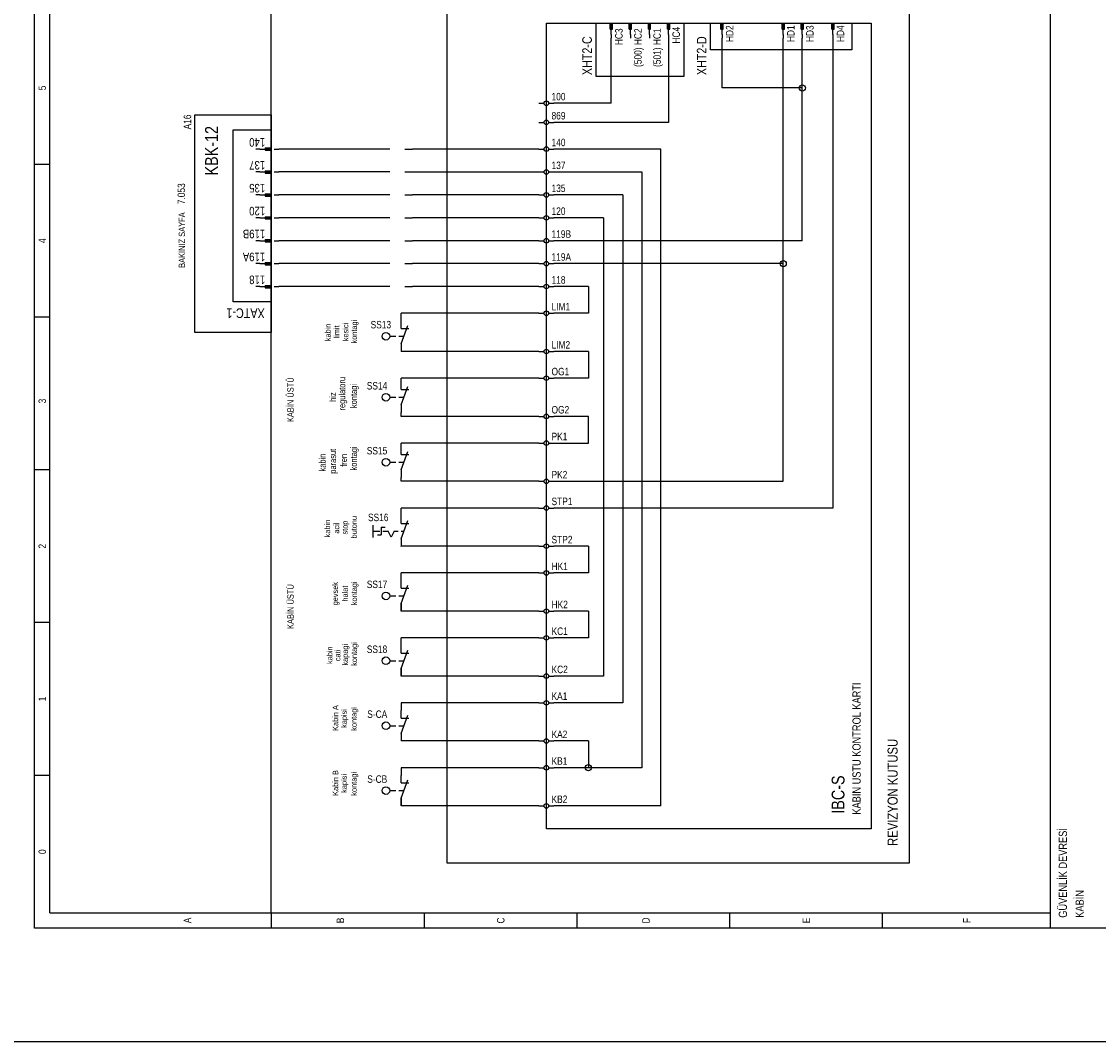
# Model space of a CAD drawing. Header units: centimetres. Extents: x 0 to 14570, y -30 to 2970.
# Tile 24 of 32: x 13154 to 13820, y 0 to 632. Entities that reach past the tile are written whole.
import ezdxf
from ezdxf.enums import TextEntityAlignment as Align

# ---------------------------------------------------------------- set-up
doc = ezdxf.new("R2010")
doc.units = ezdxf.units.CM
for name, color, linetype in [('ASN-CERCEVE', 7, 'CONTINUOUS'), ('ASN-ELEKTRIK', 3, 'CONTINUOUS'), ('ASN-ELEKTRIK-YAZI', 4, 'CONTINUOUS')]:
    doc.layers.add(name, color=color, linetype=linetype)
doc.styles.get("Standard").update_dxf_attribs({"font": 'arial.ttf', "width": 0.8})

msp = doc.modelspace()

# ---------------------------------------------------------------- linework, layer by layer
at = {"layer": 'ASN-CERCEVE'}
for points in [[(0, 0), (14570, 0), (14570, 2970), (0, 2970)], [(100, 0), (14545, 0), (14545, 2970), (100, 2970)]]:
    msp.add_lwpolyline(points, close=True, dxfattribs=at)
at = {"layer": 'ASN-ELEKTRIK'}
for p, q in [((13161.88, 70.2), (13161.88, 1015.95)), ((13171.33, 79.66), (13171.33, 1015.95)), ((13790.8, 70.2), (13790.8, 1015.95)), ((13308.47, 79.66), (13308.47, 1006.5)), ((13417.23, 110.39), (13417.23, 651.84)), ((13703.32, 651.84), (13703.32, 110.39)), ((13478.7, 131.67), (13478.7, 630.56)), ((13478.7, 630.56), (13679.68, 630.56)), ((13509.44, 597.46), (13509.44, 630.56)), ((13509.44, 630.56), (13563.82, 630.56)), ((13518.19, 630.56), (13519.61, 630.56)), ((13518.19, 626.78), (13518.19, 630.56)), ((13518.19, 626.78), (13519.61, 626.78)), ((13518.43, 626.78), (13518.43, 630.56)), ((13518.66, 626.78), (13518.66, 630.56)), ((13518.9, 623.46), (13518.9, 630.56)), ((13519.13, 626.78), (13519.13, 630.56)), ((13519.37, 626.78), (13519.37, 630.56)), ((13519.61, 626.78), (13519.61, 630.56)), ((13530.01, 630.56), (13531.43, 630.56)), ((13530.01, 626.78), (13530.01, 630.56)), ((13530.01, 626.78), (13531.43, 626.78)), ((13530.25, 626.78), (13530.25, 630.56)), ((13530.48, 626.78), (13530.48, 630.56)), ((13530.72, 623.46), (13530.72, 630.56)), ((13530.96, 626.78), (13530.96, 630.56)), ((13531.19, 626.78), (13531.19, 630.56)), ((13531.43, 626.78), (13531.43, 630.56)), ((13541.83, 630.56), (13543.25, 630.56)), ((13541.83, 626.78), (13541.83, 630.56)), ((13541.83, 626.78), (13543.25, 626.78)), ((13542.07, 626.78), (13542.07, 630.56)), ((13542.31, 626.78), (13542.31, 630.56)), ((13542.54, 623.46), (13542.54, 630.56)), ((13542.78, 626.78), (13542.78, 630.56)), ((13543.02, 626.78), (13543.02, 630.56)), ((13543.25, 626.78), (13543.25, 630.56)), ((13553.65, 630.56), (13555.07, 630.56)), ((13553.65, 626.78), (13553.65, 630.56)), ((13553.65, 626.78), (13555.07, 626.78)), ((13553.89, 626.78), (13553.89, 630.56)), ((13554.13, 626.78), (13554.13, 630.56)), ((13554.36, 623.46), (13554.36, 630.56)), ((13554.6, 626.78), (13554.6, 630.56)), ((13554.84, 626.78), (13554.84, 630.56)), ((13555.07, 626.78), (13555.07, 630.56)), ((13563.82, 630.56), (13563.82, 597.46)), ((13580.37, 614.01), (13580.37, 630.56)), ((13580.37, 630.56), (13667.85, 630.56)), ((13586.76, 630.56), (13588.17, 630.56)), ((13586.76, 626.78), (13586.76, 630.56)), ((13586.76, 626.78), (13588.17, 626.78)), ((13586.99, 626.78), (13586.99, 630.56)), ((13587.23, 626.78), (13587.23, 630.56)), ((13587.47, 623.46), (13587.47, 630.56)), ((13587.7, 626.78), (13587.7, 630.56)), ((13587.94, 626.78), (13587.94, 630.56)), ((13588.17, 626.78), (13588.17, 630.56)), ((13624.59, 630.56), (13626.01, 630.56)), ((13624.59, 626.78), (13624.59, 630.56)), ((13624.59, 626.78), (13626.01, 626.78)), ((13624.82, 626.78), (13624.82, 630.56)), ((13625.06, 626.78), (13625.06, 630.56)), ((13625.3, 623.46), (13625.3, 630.56)), ((13625.53, 626.78), (13625.53, 630.56)), ((13625.77, 626.78), (13625.77, 630.56)), ((13626.01, 626.78), (13626.01, 630.56)), ((13636.41, 630.56), (13637.83, 630.56)), ((13636.41, 626.78), (13636.41, 630.56)), ((13636.41, 626.78), (13637.83, 626.78)), ((13636.64, 626.78), (13636.64, 630.56)), ((13636.88, 626.78), (13636.88, 630.56)), ((13637.12, 623.46), (13637.12, 630.56)), ((13637.35, 626.78), (13637.35, 630.56)), ((13637.59, 626.78), (13637.59, 630.56)), ((13637.83, 626.78), (13637.83, 630.56)), ((13655.32, 630.56), (13656.74, 630.56)), ((13655.32, 626.78), (13655.32, 630.56)), ((13655.32, 626.78), (13656.74, 626.78)), ((13655.56, 626.78), (13655.56, 630.56)), ((13655.8, 626.78), (13655.8, 630.56)), ((13656.03, 623.46), (13656.03, 630.56)), ((13656.27, 626.78), (13656.27, 630.56)), ((13656.51, 626.78), (13656.51, 630.56)), ((13656.74, 626.78), (13656.74, 630.56)), ((13667.85, 630.56), (13667.85, 614.01)), ((13679.68, 630.56), (13679.68, 131.67)), ((13518.9, 623.46), (13518.9, 621.1)), ((13518.9, 580.91), (13518.9, 621.1)), ((13530.72, 623.46), (13530.72, 621.1)), ((13542.54, 623.46), (13542.54, 621.1)), ((13554.36, 623.46), (13554.36, 621.1)), ((13554.36, 621.1), (13554.36, 569.08)), ((13587.47, 623.46), (13587.47, 621.1)), ((13587.47, 590.36), (13587.47, 621.1)), ((13625.3, 623.46), (13625.3, 621.1)), ((13625.3, 481.6), (13625.3, 621.1)), ((13637.12, 623.46), (13637.12, 621.1)), ((13637.12, 590.36), (13637.12, 621.1)), ((13656.03, 623.46), (13656.03, 621.1)), ((13656.03, 621.1), (13656.03, 330.28)), ((13667.85, 614.01), (13580.37, 614.01)), ((13563.82, 597.46), (13509.44, 597.46)), ((13637.12, 590.36), (13587.47, 590.36)), ((13637.12, 495.79), (13637.12, 590.36)), ((13473.98, 580.91), (13477.29, 580.91)), ((13480.12, 580.91), (13483.43, 580.91)), ((13518.9, 580.91), (13483.43, 580.91)), ((13261.18, 439.04), (13261.18, 573.81)), ((13261.18, 573.81), (13308.47, 573.81)), ((13308.47, 573.81), (13308.47, 439.04)), ((13473.98, 569.08), (13477.29, 569.08)), ((13480.12, 569.08), (13483.43, 569.08)), ((13554.36, 569.08), (13483.43, 569.08)), ((13284.82, 457.96), (13284.82, 564.36)), ((13284.82, 564.36), (13308.47, 564.36)), ((13308.47, 564.36), (13308.47, 457.96)), ((13304.69, 553.24), (13308.47, 553.24)), ((13304.69, 553.24), (13304.69, 551.82)), ((13308.47, 553.24), (13308.47, 551.82)), ((13301.37, 552.53), (13299.01, 552.53)), ((13301.37, 552.53), (13308.47, 552.53)), ((13304.69, 553.01), (13308.47, 553.01)), ((13304.69, 552.77), (13308.47, 552.77)), ((13304.69, 552.3), (13308.47, 552.3)), ((13304.69, 552.06), (13308.47, 552.06)), ((13304.69, 551.82), (13308.47, 551.82)), ((13310.36, 552.53), (13313.2, 552.53)), ((13377.04, 552.53), (13313.2, 552.53)), ((13381.76, 552.53), (13377.04, 552.53)), ((13391.22, 552.53), (13395.95, 552.53)), ((13473.98, 552.53), (13395.95, 552.53)), ((13473.98, 552.53), (13477.29, 552.53)), ((13480.12, 552.53), (13483.43, 552.53)), ((13549.64, 552.53), (13483.43, 552.53)), ((13549.64, 145.86), (13549.64, 552.53)), ((13171.33, 543.08), (13161.88, 543.08)), ((13301.37, 538.35), (13299.01, 538.35)), ((13301.37, 538.35), (13308.47, 538.35)), ((13304.69, 539.06), (13308.47, 539.06)), ((13304.69, 539.06), (13304.69, 537.64)), ((13304.69, 538.82), (13308.47, 538.82)), ((13304.69, 538.58), (13308.47, 538.58)), ((13304.69, 538.11), (13308.47, 538.11)), ((13304.69, 537.87), (13308.47, 537.87)), ((13304.69, 537.64), (13308.47, 537.64)), ((13308.47, 539.06), (13308.47, 537.64)), ((13310.36, 538.35), (13313.2, 538.35)), ((13377.04, 538.35), (13313.2, 538.35)), ((13381.76, 538.35), (13377.04, 538.35)), ((13391.22, 538.35), (13395.95, 538.35)), ((13395.95, 538.35), (13473.98, 538.35)), ((13473.98, 538.35), (13477.29, 538.35)), ((13480.12, 538.35), (13483.43, 538.35)), ((13483.43, 538.35), (13537.81, 538.35)), ((13537.81, 538.35), (13537.81, 169.5)), ((13301.37, 524.16), (13299.01, 524.16)), ((13301.37, 524.16), (13308.47, 524.16)), ((13304.69, 524.87), (13308.47, 524.87)), ((13304.69, 524.87), (13304.69, 523.45)), ((13304.69, 524.63), (13308.47, 524.63)), ((13304.69, 524.4), (13308.47, 524.4)), ((13304.69, 523.92), (13308.47, 523.92)), ((13304.69, 523.69), (13308.47, 523.69)), ((13304.69, 523.45), (13308.47, 523.45)), ((13308.47, 524.87), (13308.47, 523.45)), ((13310.36, 524.16), (13313.2, 524.16)), ((13377.04, 524.16), (13313.2, 524.16)), ((13381.76, 524.16), (13377.04, 524.16)), ((13391.22, 524.16), (13395.95, 524.16)), ((13473.98, 524.16), (13395.95, 524.16)), ((13473.98, 524.16), (13477.29, 524.16)), ((13480.12, 524.16), (13483.43, 524.16)), ((13525.99, 524.16), (13483.43, 524.16)), ((13525.99, 524.16), (13525.99, 209.7)), ((13301.37, 509.97), (13299.01, 509.97)), ((13301.37, 509.97), (13308.47, 509.97)), ((13304.69, 510.68), (13308.47, 510.68)), ((13304.69, 510.68), (13304.69, 509.27)), ((13304.69, 510.45), (13308.47, 510.45)), ((13304.69, 510.21), (13308.47, 510.21)), ((13304.69, 509.74), (13308.47, 509.74)), ((13304.69, 509.5), (13308.47, 509.5)), ((13304.69, 509.27), (13308.47, 509.27)), ((13308.47, 510.68), (13308.47, 509.27)), ((13310.36, 509.97), (13313.2, 509.97)), ((13377.04, 509.97), (13313.2, 509.97)), ((13381.76, 509.97), (13377.04, 509.97)), ((13391.22, 509.97), (13395.95, 509.97)), ((13473.98, 509.97), (13395.95, 509.97)), ((13473.98, 509.97), (13477.29, 509.97)), ((13480.12, 509.97), (13483.43, 509.97)), ((13514.17, 509.97), (13483.43, 509.97)), ((13514.17, 509.97), (13514.17, 226.25)), ((13301.37, 495.79), (13299.01, 495.79)), ((13301.37, 495.79), (13308.47, 495.79)), ((13304.69, 496.5), (13308.47, 496.5)), ((13304.69, 496.5), (13304.69, 495.08)), ((13304.69, 496.26), (13308.47, 496.26)), ((13304.69, 496.02), (13308.47, 496.02)), ((13304.69, 495.55), (13308.47, 495.55)), ((13304.69, 495.32), (13308.47, 495.32)), ((13304.69, 495.08), (13308.47, 495.08)), ((13308.47, 496.5), (13308.47, 495.08)), ((13310.36, 495.79), (13313.2, 495.79)), ((13377.04, 495.79), (13313.2, 495.79)), ((13381.76, 495.79), (13377.04, 495.79)), ((13391.22, 495.79), (13395.95, 495.79)), ((13473.98, 495.79), (13395.95, 495.79)), ((13473.98, 495.79), (13477.29, 495.79)), ((13480.12, 495.79), (13483.43, 495.79)), ((13637.12, 495.79), (13483.43, 495.79)), ((13301.37, 481.6), (13299.01, 481.6)), ((13301.37, 481.6), (13308.47, 481.6)), ((13304.69, 482.31), (13308.47, 482.31)), ((13304.69, 482.31), (13304.69, 480.89)), ((13304.69, 482.07), (13308.47, 482.07)), ((13304.69, 481.84), (13308.47, 481.84)), ((13304.69, 481.37), (13308.47, 481.37)), ((13304.69, 481.13), (13308.47, 481.13)), ((13304.69, 480.89), (13308.47, 480.89)), ((13308.47, 482.31), (13308.47, 480.89)), ((13310.36, 481.6), (13313.2, 481.6)), ((13377.04, 481.6), (13313.2, 481.6)), ((13381.76, 481.6), (13377.04, 481.6)), ((13391.22, 481.6), (13395.95, 481.6)), ((13473.98, 481.6), (13395.95, 481.6)), ((13473.98, 481.6), (13477.29, 481.6)), ((13480.12, 481.6), (13483.43, 481.6)), ((13625.3, 481.6), (13483.43, 481.6)), ((13625.3, 346.83), (13625.3, 481.6)), ((13301.37, 467.42), (13299.01, 467.42)), ((13301.37, 467.42), (13308.47, 467.42)), ((13304.69, 468.12), (13308.47, 468.12)), ((13304.69, 468.12), (13304.69, 466.71)), ((13304.69, 467.89), (13308.47, 467.89)), ((13304.69, 467.65), (13308.47, 467.65)), ((13304.69, 467.18), (13308.47, 467.18)), ((13304.69, 466.94), (13308.47, 466.94)), ((13304.69, 466.71), (13308.47, 466.71)), ((13308.47, 468.12), (13308.47, 466.71)), ((13310.36, 467.42), (13313.2, 467.42)), ((13377.04, 467.42), (13313.2, 467.42)), ((13381.76, 467.42), (13377.04, 467.42)), ((13391.22, 467.42), (13395.95, 467.42)), ((13473.98, 467.42), (13395.95, 467.42)), ((13473.98, 467.42), (13477.29, 467.42)), ((13480.12, 467.42), (13483.43, 467.42)), ((13504.71, 467.42), (13483.43, 467.42)), ((13504.71, 467.42), (13504.71, 450.86)), ((13308.47, 457.96), (13284.82, 457.96)), ((13171.33, 448.5), (13161.88, 448.5)), ((13388.86, 446.14), (13388.86, 450.86)), ((13473.98, 450.86), (13388.86, 450.86)), ((13473.98, 450.86), (13477.29, 450.86)), ((13480.12, 450.86), (13483.43, 450.86)), ((13504.71, 450.86), (13483.43, 450.86)), ((13388.86, 441.41), (13388.86, 446.14)), ((13388.86, 431.95), (13392.99, 443.3)), ((13388.86, 441.41), (13393.59, 441.41)), ((13308.47, 439.04), (13261.18, 439.04)), ((13381.77, 436.68), (13385.66, 436.68)), ((13387.34, 436.68), (13390.58, 436.68)), ((13388.86, 431.95), (13388.86, 427.22)), ((13473.98, 427.22), (13388.86, 427.22)), ((13473.98, 427.22), (13477.29, 427.22)), ((13480.12, 427.22), (13483.43, 427.22)), ((13504.71, 427.22), (13483.43, 427.22)), ((13504.71, 427.22), (13504.71, 410.67)), ((13473.98, 410.67), (13388.86, 410.67)), ((13388.86, 408.31), (13388.86, 410.67)), ((13388.86, 403.58), (13388.86, 408.31)), ((13473.98, 410.67), (13477.29, 410.67)), ((13480.12, 410.67), (13483.43, 410.67)), ((13504.71, 410.67), (13483.43, 410.67)), ((13388.86, 394.12), (13392.99, 405.47)), ((13388.86, 403.58), (13393.59, 403.58)), ((13381.77, 398.85), (13385.66, 398.85)), ((13387.34, 398.85), (13390.58, 398.85)), ((13388.86, 394.12), (13388.86, 389.39)), ((13388.86, 387.03), (13388.86, 389.39)), ((13473.98, 387.03), (13388.86, 387.03)), ((13473.98, 387.03), (13477.29, 387.03)), ((13480.12, 387.03), (13483.43, 387.03)), ((13504.71, 387.03), (13483.43, 387.03)), ((13504.71, 370.48), (13504.71, 387.03)), ((13473.98, 370.48), (13388.86, 370.48)), ((13388.86, 368.11), (13388.86, 370.48)), ((13388.86, 363.38), (13388.86, 368.11)), ((13473.98, 370.48), (13477.29, 370.48)), ((13480.12, 370.48), (13483.43, 370.48)), ((13483.43, 370.48), (13504.71, 370.48)), ((13388.86, 353.92), (13392.99, 365.27)), ((13388.86, 363.38), (13393.59, 363.38)), ((13171.33, 353.92), (13161.88, 353.92)), ((13381.77, 358.65), (13385.66, 358.65)), ((13387.34, 358.65), (13390.58, 358.65)), ((13388.86, 353.92), (13388.86, 349.2)), ((13388.86, 346.83), (13388.86, 349.2)), ((13473.98, 346.83), (13388.86, 346.83)), ((13473.98, 346.83), (13477.29, 346.83)), ((13480.12, 346.83), (13483.43, 346.83)), ((13483.43, 346.83), (13625.3, 346.83)), ((13388.86, 325.55), (13388.86, 330.28)), ((13473.98, 330.28), (13388.86, 330.28)), ((13473.98, 330.28), (13477.29, 330.28)), ((13480.12, 330.28), (13483.43, 330.28)), ((13656.03, 330.28), (13483.43, 330.28)), ((13388.86, 320.73), (13388.86, 325.46)), ((13388.86, 311.27), (13392.99, 322.62)), ((13388.86, 320.73), (13393.59, 320.73)), ((13371.44, 312.14), (13371.44, 319.7)), ((13371.46, 316), (13375.62, 316)), ((13374.2, 313.64), (13376.56, 313.64)), ((13376.56, 318.36), (13378.93, 318.36)), ((13376.56, 318.36), (13376.56, 313.64)), ((13377.51, 316), (13380.82, 316)), ((13382.71, 312.22), (13380.82, 316)), ((13384.6, 316), (13382.71, 312.22)), ((13384.6, 316), (13386.97, 316)), ((13388.86, 316), (13390.56, 316)), ((13388.86, 311.27), (13388.86, 306.54)), ((13388.86, 306.54), (13388.86, 306.64)), ((13473.98, 306.64), (13388.86, 306.64)), ((13473.98, 306.64), (13477.29, 306.64)), ((13480.12, 306.64), (13483.43, 306.64)), ((13504.71, 306.64), (13483.43, 306.64)), ((13504.71, 306.64), (13504.71, 290.09)), ((13388.86, 285.36), (13388.86, 290.09)), ((13473.98, 290.09), (13388.86, 290.09)), ((13473.98, 290.09), (13477.29, 290.09)), ((13480.12, 290.09), (13483.43, 290.09)), ((13504.71, 290.09), (13483.43, 290.09)), ((13388.86, 280.63), (13388.86, 285.36)), ((13388.86, 271.17), (13392.99, 282.52)), ((13388.86, 280.63), (13393.59, 280.63)), ((13381.77, 275.9), (13385.66, 275.9)), ((13387.34, 275.9), (13390.58, 275.9)), ((13388.86, 271.17), (13388.86, 266.44)), ((13388.86, 266.44), (13388.86, 271.17)), ((13473.98, 266.44), (13388.86, 266.44)), ((13473.98, 266.44), (13477.29, 266.44)), ((13480.12, 266.44), (13483.43, 266.44)), ((13504.71, 266.44), (13483.43, 266.44)), ((13504.71, 266.44), (13504.71, 249.89)), ((13171.33, 259.35), (13161.88, 259.35)), ((13388.86, 245.16), (13388.86, 249.89)), ((13473.98, 249.89), (13388.86, 249.89)), ((13473.98, 249.89), (13477.29, 249.89)), ((13480.12, 249.89), (13483.43, 249.89)), ((13504.71, 249.89), (13483.43, 249.89)), ((13388.86, 240.43), (13388.86, 245.16)), ((13388.86, 230.98), (13392.99, 242.33)), ((13388.86, 240.43), (13393.59, 240.43)), ((13381.77, 235.71), (13385.66, 235.71)), ((13387.34, 235.71), (13390.58, 235.71)), ((13388.86, 230.98), (13388.86, 226.25)), ((13388.86, 226.25), (13388.86, 230.98)), ((13473.98, 226.25), (13388.86, 226.25)), ((13473.98, 226.25), (13477.29, 226.25)), ((13480.12, 226.25), (13483.43, 226.25)), ((13514.17, 226.25), (13483.43, 226.25)), ((13388.86, 209.7), (13388.86, 204.97)), ((13473.98, 209.7), (13388.86, 209.7)), ((13473.98, 209.7), (13477.29, 209.7)), ((13480.12, 209.7), (13483.43, 209.7)), ((13525.99, 209.7), (13483.43, 209.7)), ((13388.86, 200.24), (13388.86, 204.97)), ((13388.86, 190.78), (13392.99, 202.13)), ((13388.86, 200.24), (13393.59, 200.24)), ((13381.77, 195.51), (13385.66, 195.51)), ((13387.34, 195.51), (13390.58, 195.51)), ((13388.86, 190.78), (13388.86, 186.05)), ((13388.86, 190.78), (13388.86, 186.05)), ((13473.98, 186.05), (13388.86, 186.05)), ((13473.98, 186.05), (13477.29, 186.05)), ((13480.12, 186.05), (13483.43, 186.05)), ((13504.71, 186.05), (13483.43, 186.05)), ((13504.71, 186.05), (13504.71, 169.5)), ((13388.86, 169.5), (13388.86, 164.77)), ((13473.98, 169.5), (13388.86, 169.5)), ((13473.98, 169.5), (13477.29, 169.5)), ((13480.12, 169.5), (13483.43, 169.5)), ((13504.71, 169.5), (13483.43, 169.5)), ((13537.81, 169.5), (13504.71, 169.5)), ((13171.33, 164.77), (13161.88, 164.77)), ((13388.86, 160.05), (13388.86, 164.77)), ((13388.86, 150.59), (13392.99, 161.94)), ((13388.86, 160.05), (13393.59, 160.05)), ((13381.77, 155.32), (13385.66, 155.32)), ((13387.34, 155.32), (13390.58, 155.32)), ((13388.86, 150.59), (13388.86, 145.86)), ((13388.86, 145.86), (13388.86, 150.59)), ((13473.98, 145.86), (13388.86, 145.86)), ((13473.98, 145.86), (13477.29, 145.86)), ((13480.12, 145.86), (13483.43, 145.86)), ((13549.64, 145.86), (13483.43, 145.86)), ((13679.68, 131.67), (13478.7, 131.67)), ((13703.32, 110.39), (13417.23, 110.39)), ((13171.33, 79.66), (13790.8, 79.66)), ((13308.47, 79.66), (13308.47, 70.2)), ((13403.04, 79.66), (13403.04, 70.2)), ((13497.62, 79.66), (13497.62, 70.2)), ((13592.19, 70.2), (13592.19, 79.66)), ((13686.77, 70.2), (13686.77, 79.66)), ((13828.63, 70.2), (13161.88, 70.2))]:
    msp.add_line(p, q, dxfattribs=at)
for centre, radius in [((13637.12, 590.36), 1.89), ((13478.7, 580.91), 1.42), ((13478.7, 569.08), 1.42), ((13478.7, 552.53), 1.42), ((13478.7, 538.35), 1.42), ((13478.7, 524.16), 1.42), ((13478.7, 509.97), 1.42), ((13478.7, 495.79), 1.42), ((13478.7, 481.6), 1.42), ((13625.3, 481.6), 1.89), ((13478.7, 467.42), 1.42), ((13478.7, 450.86), 1.42), ((13379.4, 436.68), 2.36), ((13478.7, 427.22), 1.42), ((13478.7, 410.67), 1.42), ((13379.4, 398.85), 2.36), ((13478.7, 387.03), 1.42), ((13478.7, 370.48), 1.42), ((13379.4, 358.65), 2.36), ((13478.7, 346.83), 1.42), ((13478.7, 330.28), 1.42), ((13478.7, 306.64), 1.42), ((13478.7, 290.09), 1.42), ((13379.4, 275.9), 2.36), ((13478.7, 266.44), 1.42), ((13478.7, 249.89), 1.42), ((13379.4, 235.71), 2.36), ((13478.7, 226.25), 1.42), ((13478.7, 209.7), 1.42), ((13379.4, 195.51), 2.36), ((13478.7, 186.05), 1.42), ((13478.7, 169.5), 1.42), ((13504.71, 169.5), 1.89), ((13379.4, 155.32), 2.36), ((13478.7, 145.86), 1.42)]:
    msp.add_circle(centre, radius, dxfattribs=at)

# ---------------------------------------------------------------- texts
at = {"layer": 'ASN-ELEKTRIK-YAZI', "width": 0.8}
for s, height, p in [('HC3', 4.634, (13525.9, 627.25)), ('(500) HC2', 4.634, (13537.72, 627.25)), ('(501) HC1', 4.634, (13549.54, 627.25)), ('HC4', 4.634, (13561.36, 628.19)), ('HD2', 4.634, (13594.46, 629.14)), ('HD1', 4.634, (13632.29, 629.14)), ('HD3', 4.634, (13644.12, 629.14)), ('HD4', 4.634, (13663.03, 629.14)), ('A16', 4.634, (13258.91, 573.91)), ('KBK-12', 7.944, (13275.46, 566.81)), ('BAKINIZ SAYFA', 3.9722, (13255.13, 513.38))]:
    msp.add_text(s, height=height, rotation=90, dxfattribs=at).set_placement(p, align=Align.RIGHT)
for s, height, rotation, p in [('XHT2-C', 5.958, 90, (13506.89, 598.31)), ('XHT2-D', 5.958, 90, (13577.82, 598.31)), ('140', 5.296, 180, (13304.69, 559.34)), ('137', 5.296, 180, (13304.69, 545.16)), ('7.053', 4.634, 90, (13255.13, 518.39)), ('135', 5.296, 180, (13304.69, 530.97)), ('120', 5.296, 180, (13304.69, 516.78)), ('119B', 5.296, 180, (13304.69, 502.6)), ('119A', 5.296, 180, (13304.69, 488.41)), ('118', 5.296, 180, (13304.69, 474.22)), ('XATC-1', 5.958, 180, (13304.4, 453.89)), ('KABIN USTU KONTROL KARTI', 5.1071, 90, (13673.25, 140.47)), ('REVIZYON KUTUSU', 6.242, 90, (13696.13, 121.08)), ('IBC-S', 7.944, 90, (13663.22, 141.04)), ('GÜVENLİK DEVRESİ', 5.1071, 90, (13800.92, 76.61)), ('KABİN', 5.107, 90, (13811.33, 76.61))]:
    msp.add_text(s, height=height, rotation=rotation, dxfattribs=at).set_placement(p)
for s, height, p in [('5', 4.63, (13169.06, 590.36)), ('4', 4.63, (13169.06, 495.79)), ('kabin', 3.405, (13345.16, 439.04)), ('limit', 3.405, (13350.59, 439.31)), ('kesici', 3.405, (13356.17, 439.27)), ('kontagi', 3.405, (13361.46, 439.52)), ('KABİN ÜSTÜ', 3.972, (13322.3, 397.34)), ('regulatoru', 3.972, (13354.28, 401.08)), ('kontagi', 3.972, (13361.46, 399.63)), ('hiz', 3.972, (13348.52, 398.98)), ('3', 4.63, (13169.06, 396.48)), ('parasut', 3.972, (13348.58, 359.26)), ('kontagi', 3.972, (13361.46, 361.02)), ('kabin', 3.972, (13342.08, 358.42)), ('fren', 3.972, (13355.29, 359.81)), ('kabin', 3.405, (13344.9, 317.54)), ('acil', 3.405, (13350.53, 317.85)), ('stop', 3.405, (13355.77, 318.2)), ('butonu', 3.405, (13361.4, 318.4)), ('2', 4.63, (13169.06, 306.64)), ('KABİN ÜSTÜ', 3.972, (13322.32, 269.27)), ('gevsek', 3.405, (13349.71, 277.24)), ('halat', 3.405, (13355.83, 277.3)), ('kontagi', 3.405, (13361.45, 277.46)), ('kabin', 3.405, (13346.31, 239.16)), ('cati', 3.405, (13351.25, 239.01)), ('kapagi', 3.405, (13355.88, 239.41)), ('kontagi', 3.405, (13361.45, 239.9)), ('1', 4.63, (13169.06, 212.06)), ('Kabin A', 3.405, (13349.89, 200.24)), ('kapisi', 3.405, (13355.21, 199.99)), ('kontagi', 3.405, (13361.33, 199.72)), ('Kabin B', 3.405, (13349.89, 160.05)), ('kapisi', 3.405, (13355.21, 159.79)), ('kontagi', 3.405, (13361.33, 159.52)), ('0', 4.63, (13169.06, 117.49)), ('A', 4.63, (13258.91, 74.93)), ('B', 4.63, (13353.49, 74.93)), ('C', 4.63, (13452.79, 74.93)), ('D', 4.63, (13542.64, 74.93)), ('E', 4.63, (13641.94, 74.93)), ('F', 4.63, (13741.25, 74.93))]:
    msp.add_text(s, height=height, rotation=90, dxfattribs=at).set_placement(p, align=Align.CENTER)
for s, p in [('100', (13481.92, 582.7)), ('869', (13481.92, 570.88)), ('140', (13481.92, 554.33)), ('137', (13481.92, 540.14)), ('135', (13481.92, 525.96)), ('120', (13481.92, 511.77)), ('119B', (13481.92, 497.59)), ('119A', (13481.92, 483.4)), ('118', (13481.92, 469.21)), ('LIM1', (13481.92, 452.66)), ('LIM2', (13481.92, 429.02)), ('OG1', (13481.92, 412.47)), ('OG2', (13481.92, 388.82)), ('PK1', (13481.92, 372.27)), ('PK2', (13481.92, 348.63)), ('STP1', (13481.92, 332.08)), ('STP2', (13481.92, 308.43)), ('HK1', (13481.92, 291.88)), ('HK2', (13481.92, 268.24)), ('KC1', (13481.92, 251.69)), ('KC2', (13481.92, 228.05)), ('KA1', (13481.92, 211.49)), ('KA2', (13481.92, 187.85)), ('KB1', (13481.92, 171.3)), ('KB2', (13481.92, 147.66))]:
    msp.add_text(s, height=4.634, dxfattribs=at).set_placement(p)
for s, p in [('SS13', (13382.62, 441.5)), ('SS14', (13380.25, 403.67)), ('SS15', (13380.25, 363.48)), ('SS17', (13380.25, 280.72)), ('SS18', (13380.25, 240.53)), ('S-CA', (13380.25, 200.33)), ('S-CB', (13380.25, 160.14))]:
    msp.add_text(s, height=4.634, dxfattribs=at).set_placement(p, align=Align.RIGHT)
msp.add_text('SS16', height=4.634, dxfattribs=at).set_placement((13374.67, 322.15), align=Align.CENTER)

doc.saveas('drawing.dxf')
